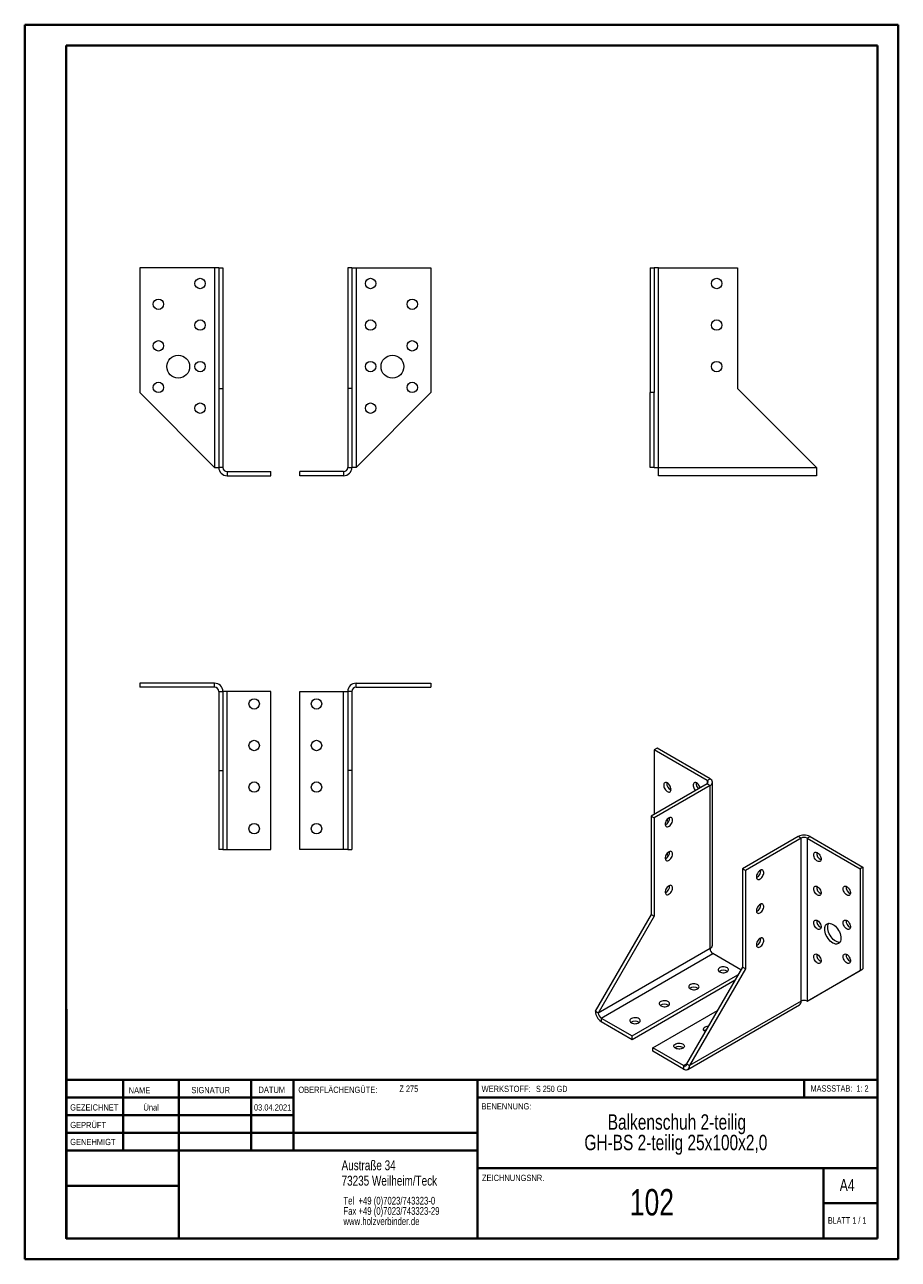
# Model space of a CAD drawing. Header units: millimetres. Extents: x 0 to 210, y 0 to 297.
import ezdxf

# ---------------------------------------------------------------- set-up
doc = ezdxf.new("R2010")
doc.units = ezdxf.units.MM
doc.styles.add('SLDTEXTSTYLE0', font='TXT', dxfattribs={"width": 0.75})
doc.styles.add('SLDTEXTSTYLE1', font='TXT', dxfattribs={"width": 0.681818})
doc.styles.add('SLDTEXTSTYLE2', font='TXT', dxfattribs={"width": 0.7})
doc.styles.add('SLDTEXTSTYLE3', font='TXT', dxfattribs={"width": 0.6875})

# ---------------------------------------------------------------- blocks, each defined once
blk = doc.blocks.new('SW_NOTE_0')
at = {"color": 0, "linetype": 'Continuous', "lineweight": 0, "char_height": 1.8521, "attachment_point": 1, "style": 'SLDTEXTSTYLE0'}
for s, insert in [('Tel  +49 (0)7023/743323-0', (0, 2.39)), ('Fax +49 (0)7023/743323-29', (0, -0.08)), ('www.holzverbinder.de', (0, -2.55))]:
    blk.add_mtext(s, dxfattribs=dict(at, insert=insert))
blk = doc.blocks.new('SW_NOTE_1')
at = {"color": 0, "linetype": 'Continuous', "lineweight": 0, "char_height": 3.7042, "attachment_point": 2, "style": 'SLDTEXTSTYLE0'}
for s, insert in [('Balkenschuh 2-teilig', (23.27, 4.77)), ('GH-BS 2-teilig 25x100x2,0', (23.02, -0.16))]:
    blk.add_mtext(s, dxfattribs=dict(at, insert=insert))

msp = doc.modelspace()

# ---------------------------------------------------------------- linework, layer by layer
at = {"color": 7, "linetype": 'Continuous', "lineweight": 40}
for p, q in [((0.08, 0.21), (0.08, 297.21)), ((0.08, 297.21), (210.08, 297.21)), ((210.08, 0.21), (210.08, 297.21)), ((210.08, 292.21), (210.08, 297.21)), ((10.08, 292.21), (205.08, 292.21)), ((10.08, 5.21), (10.08, 292.21)), ((205.08, 5.21), (205.08, 292.21)), ((10.11, 60.37), (10.11, 5.12)), ((205.08, 43.37), (10.11, 43.37)), ((23.71, 43.37), (23.71, 26.37)), ((37.1, 43.37), (37.1, 5.12)), ((54.51, 43.37), (54.51, 26.37)), ((64.71, 26.37), (64.71, 43.37)), ((108.91, 43.37), (108.91, 5.12)), ((187.47, 39.12), (187.47, 43.37)), ((64.71, 39.1), (10.11, 39.1)), ((205.08, 39.12), (108.91, 39.12)), ((64.71, 34.87), (10.11, 34.87)), ((108.91, 30.62), (10.11, 30.62)), ((108.91, 26.37), (10.11, 26.37)), ((108.91, 22.12), (205.08, 22.12)), ((192.08, 5.21), (192.08, 22.21)), ((37.1, 17.87), (10.11, 17.87)), ((10.11, 13.71), (10.08, 13.71)), ((205.08, 13.71), (192.08, 13.71)), ((10.11, 9.46), (10.08, 9.46)), ((10.08, 5.21), (205.08, 5.21)), ((205.08, 5.21), (180.99, 5.21)), ((0.08, 0.21), (210.08, 0.21))]:
    msp.add_line(p, q, dxfattribs=at)
at = {"color": 7, "linetype": 'Continuous', "lineweight": 15}
for p, q in [((27.73, 238.71), (27.73, 208.71)), ((45.73, 238.71), (27.73, 238.71)), ((45.73, 238.71), (45.73, 190.71)), ((46.73, 238.71), (45.73, 238.71)), ((46.73, 238.71), (47.73, 238.71)), ((46.73, 238.71), (46.73, 209.71)), ((47.73, 238.71), (47.73, 209.71)), ((78.73, 238.71), (77.73, 238.71)), ((77.73, 238.71), (77.73, 209.71)), ((78.73, 238.71), (78.73, 209.71)), ((78.73, 238.71), (79.73, 238.71)), ((79.73, 238.71), (79.73, 190.71)), ((79.73, 238.71), (97.73, 238.71)), ((97.73, 238.71), (97.73, 208.71)), ((150.42, 238.71), (150.42, 208.71)), ((150.42, 238.71), (151.42, 238.71)), ((151.42, 238.71), (151.42, 208.71)), ((152.42, 238.71), (151.42, 238.71)), ((152.42, 190.71), (152.42, 238.71)), ((152.42, 238.71), (171.42, 238.71)), ((171.42, 238.71), (171.42, 209.71)), ((45.73, 190.71), (27.73, 208.71)), ((46.73, 209.71), (46.73, 190.71)), ((46.73, 209.71), (47.73, 209.71)), ((47.73, 209.71), (47.73, 190.71)), ((77.73, 209.71), (77.73, 190.71)), ((78.73, 209.71), (77.73, 209.71)), ((78.73, 209.71), (78.73, 190.71)), ((79.73, 190.71), (97.73, 208.71)), ((151.42, 208.71), (150.42, 208.71)), ((150.42, 190.71), (150.42, 208.71)), ((151.42, 190.71), (151.42, 208.71)), ((171.42, 209.71), (190.42, 190.71)), ((45.73, 190.71), (46.73, 190.71)), ((47.73, 190.71), (46.73, 190.71)), ((77.73, 190.71), (78.73, 190.71)), ((79.73, 190.71), (78.73, 190.71)), ((151.42, 190.71), (150.42, 190.71)), ((151.42, 190.71), (152.42, 190.71)), ((152.42, 190.71), (190.42, 190.71)), ((152.42, 188.71), (152.42, 190.71)), ((190.42, 190.71), (190.42, 188.71)), ((48.73, 189.71), (48.73, 188.71)), ((48.73, 189.71), (59.23, 189.71)), ((48.73, 188.71), (59.23, 188.71)), ((59.23, 188.71), (59.23, 189.71)), ((66.23, 188.71), (66.23, 189.71)), ((76.73, 189.71), (66.23, 189.71)), ((76.73, 188.71), (66.23, 188.71)), ((76.73, 189.71), (76.73, 188.71)), ((190.42, 188.71), (152.42, 188.71)), ((27.73, 138.81), (27.73, 137.81)), ((45.73, 138.81), (27.73, 138.81)), ((45.73, 137.81), (27.73, 137.81)), ((45.73, 137.81), (45.73, 138.81)), ((46.73, 136.81), (47.73, 136.81)), ((46.73, 136.81), (46.73, 117.81)), ((47.73, 136.81), (47.73, 117.81)), ((48.73, 136.81), (47.73, 136.81)), ((48.73, 98.81), (48.73, 136.81)), ((59.23, 136.81), (48.73, 136.81)), ((59.23, 98.81), (59.23, 136.81)), ((66.23, 136.81), (76.73, 136.81)), ((66.23, 98.81), (66.23, 136.81)), ((76.73, 136.81), (77.73, 136.81)), ((76.73, 98.81), (76.73, 136.81)), ((78.73, 136.81), (77.73, 136.81)), ((77.73, 136.81), (77.73, 117.81)), ((78.73, 136.81), (78.73, 117.81)), ((79.73, 137.81), (79.73, 138.81)), ((79.73, 138.81), (97.73, 138.81)), ((79.73, 137.81), (97.73, 137.81)), ((97.73, 138.81), (97.73, 137.81)), ((152.1, 123.15), (151.39, 122.74)), ((151.39, 122.74), (151.39, 107.23)), ((164.12, 115.39), (151.39, 122.74)), ((164.82, 115.8), (152.1, 123.15)), ((46.73, 117.81), (47.73, 117.81)), ((46.73, 117.81), (46.73, 98.81)), ((47.73, 117.81), (47.73, 98.81)), ((78.73, 117.81), (77.73, 117.81)), ((77.73, 117.81), (77.73, 98.81)), ((78.73, 117.81), (78.73, 98.81)), ((164.12, 114.57), (150.68, 106.82)), ((164.82, 114.16), (151.39, 106.41)), ((164.12, 115.39), (164.82, 115.8)), ((164.12, 114.57), (164.82, 114.16)), ((164.82, 74.97), (164.82, 114.16)), ((165.41, 75.79), (165.41, 114.98)), ((150.68, 106.82), (151.39, 106.41)), ((150.68, 106.82), (150.68, 83.14)), ((151.39, 106.41), (151.39, 82.73)), ((186.04, 101.92), (172.6, 94.16)), ((186.74, 101.51), (173.31, 93.75)), ((186.74, 101.51), (186.04, 101.92)), ((186.74, 62.32), (186.74, 101.51)), ((188.16, 101.51), (188.87, 101.92)), ((188.16, 101.51), (200.89, 94.16)), ((188.16, 101.51), (188.16, 62.32)), ((188.87, 101.92), (201.59, 94.57)), ((47.73, 98.81), (46.73, 98.81)), ((47.73, 98.81), (48.73, 98.81)), ((48.73, 98.81), (59.23, 98.81)), ((76.73, 98.81), (66.23, 98.81)), ((77.73, 98.81), (76.73, 98.81)), ((77.73, 98.81), (78.73, 98.81)), ((173.31, 93.75), (172.6, 94.16)), ((172.6, 94.16), (172.6, 70.48)), ((173.31, 93.75), (173.31, 70.07)), ((201.59, 94.57), (200.89, 94.16)), ((200.89, 94.16), (200.89, 69.67)), ((201.59, 94.57), (201.59, 70.07)), ((150.68, 83.14), (137.25, 59.87)), ((151.39, 82.73), (137.95, 59.46)), ((150.68, 83.14), (151.39, 82.73)), ((164.82, 74.97), (137.95, 59.46)), ((138.66, 58.23), (165.53, 73.75)), ((172.25, 69.87), (165.53, 73.75)), ((146.09, 53.95), (171.54, 68.64)), ((172.6, 70.48), (159.17, 47.21)), ((173.31, 70.07), (159.87, 46.8)), ((173.31, 70.07), (172.6, 70.48)), ((188.16, 62.32), (200.89, 69.67)), ((188.87, 62.72), (201.59, 70.07)), ((200.89, 69.67), (201.59, 70.07)), ((146.09, 53.13), (170.83, 67.42)), ((188.16, 62.32), (188.87, 62.72)), ((137.95, 59.46), (137.25, 59.87)), ((151.04, 51.09), (166.59, 60.07)), ((159.46, 45.89), (186.33, 61.4)), ((186.74, 62.32), (159.87, 46.8)), ((138.66, 58.23), (146.09, 53.95)), ((138.66, 58.23), (138.66, 57.42)), ((138.66, 57.42), (146.09, 53.13)), ((146.09, 53.13), (146.09, 53.95)), ((158.46, 46.8), (151.04, 51.09)), ((151.04, 50.27), (151.04, 51.09)), ((158.28, 51.19), (158.43, 51.09)), ((158.46, 45.99), (151.04, 50.27)), ((158.46, 46.8), (158.46, 45.99)), ((159.17, 47.21), (159.87, 46.8))]:
    msp.add_line(p, q, dxfattribs=at)
at = {"color": 8, "linetype": 'Continuous', "lineweight": 15}
for p, q in [((164.12, 115.39), (164.12, 114.57)), ((158.46, 46.8), (159.17, 47.21))]:
    msp.add_line(p, q, dxfattribs=at)
at = {"color": 7, "linetype": 'Continuous', "lineweight": 0}
for p, q in [((64.71, 39.12), (10.11, 39.12)), ((23.71, 5.21), (23.71, 5.12)), ((54.51, 5.21), (54.51, 5.12))]:
    msp.add_line(p, q, dxfattribs=at)
at = {"color": 7, "linetype": 'Continuous', "lineweight": 15, "flags": 128}
for points in [[(155.46, 113.24), (155.43, 113.49), (155.36, 113.76), (155.25, 114.02), (155.1, 114.27), (154.92, 114.49), (154.72, 114.67), (154.52, 114.8), (154.32, 114.88), (154.13, 114.89), (153.96, 114.85), (153.83, 114.74), (153.74, 114.58), (153.69, 114.38), (153.69, 114.14), (153.74, 113.89), (153.83, 113.62), (153.96, 113.36), (154.13, 113.13), (154.32, 112.92), (154.52, 112.77), (154.72, 112.66), (154.92, 112.62), (155.1, 112.63), (155.25, 112.71), (155.36, 112.84), (155.43, 113.02), (155.46, 113.24)], [(162.47, 113.62), (162.43, 113.76), (162.32, 114.02), (162.17, 114.27), (161.99, 114.49), (161.8, 114.67), (161.59, 114.8), (161.39, 114.88), (161.2, 114.89), (161.04, 114.85), (160.9, 114.74), (160.81, 114.58), (160.76, 114.38), (160.76, 114.14), (160.81, 113.89), (160.9, 113.62), (161.04, 113.36), (161.2, 113.13), (161.34, 112.97)], [(154.92, 106.41), (154.72, 106.26), (154.53, 106.07), (154.36, 105.84), (154.22, 105.59), (154.11, 105.32), (154.05, 105.06), (154.04, 104.82), (154.08, 104.61), (154.16, 104.44), (154.28, 104.32), (154.44, 104.25), (154.62, 104.25), (154.82, 104.31), (155.03, 104.43), (155.23, 104.6), (155.41, 104.82), (155.57, 105.06), (155.69, 105.32), (155.77, 105.58), (155.81, 105.84), (155.8, 106.07), (155.74, 106.26), (155.63, 106.41), (155.49, 106.5), (155.32, 106.53), (155.13, 106.5), (154.92, 106.41)], [(154.05, 105.06), (154.13, 104.96), (154.27, 104.81)], [(155.09, 106.12), (154.92, 106.32), (154.87, 106.38)], [(154.92, 98.24), (154.72, 98.1), (154.53, 97.91), (154.36, 97.68), (154.22, 97.42), (154.11, 97.16), (154.05, 96.9), (154.04, 96.65), (154.08, 96.44), (154.16, 96.27), (154.28, 96.15), (154.44, 96.09), (154.62, 96.09), (154.82, 96.15), (155.03, 96.27), (155.23, 96.44), (155.41, 96.65), (155.57, 96.89), (155.69, 97.15), (155.77, 97.42), (155.81, 97.67), (155.8, 97.9), (155.74, 98.1), (155.63, 98.24), (155.49, 98.33), (155.32, 98.36), (155.13, 98.33), (154.92, 98.24)], [(155.09, 97.95), (154.92, 98.16), (154.87, 98.21)], [(189.75, 97.53), (189.77, 97.75), (189.84, 97.93), (189.96, 98.07), (190.11, 98.14), (190.28, 98.16), (190.48, 98.11), (190.68, 98.01), (190.89, 97.85), (191.08, 97.65), (191.24, 97.41), (191.37, 97.15), (191.46, 96.89), (191.51, 96.63), (191.51, 96.39), (191.46, 96.19), (191.37, 96.03), (191.24, 95.93), (191.08, 95.88), (190.89, 95.9), (190.68, 95.97), (190.48, 96.1), (190.28, 96.28), (190.11, 96.51), (189.96, 96.75), (189.84, 97.02), (189.77, 97.28), (189.75, 97.53)], [(154.05, 96.9), (154.13, 96.8), (154.27, 96.64)], [(176.84, 91.71), (177.05, 91.86), (177.24, 92.05), (177.41, 92.28), (177.55, 92.53), (177.66, 92.8), (177.72, 93.06), (177.73, 93.3), (177.69, 93.51), (177.61, 93.69), (177.49, 93.8), (177.33, 93.87), (177.15, 93.87), (176.95, 93.81), (176.74, 93.69), (176.54, 93.52), (176.36, 93.31), (176.2, 93.06), (176.08, 92.8), (176, 92.54), (175.96, 92.28), (175.97, 92.05), (176.03, 91.86), (176.14, 91.71), (176.28, 91.62), (176.45, 91.59), (176.64, 91.62), (176.84, 91.71)], [(154.92, 90.08), (154.72, 89.93), (154.53, 89.74), (154.36, 89.51), (154.22, 89.26), (154.11, 88.99), (154.05, 88.73), (154.04, 88.49), (154.08, 88.28), (154.16, 88.1), (154.28, 87.99), (154.44, 87.92), (154.62, 87.92), (154.82, 87.98), (155.03, 88.1), (155.23, 88.27), (155.41, 88.48), (155.57, 88.73), (155.69, 88.99), (155.77, 89.25), (155.81, 89.51), (155.8, 89.74), (155.74, 89.93), (155.63, 90.08), (155.49, 90.17), (155.32, 90.2), (155.13, 90.17), (154.92, 90.08)], [(189.75, 89.36), (189.77, 89.59), (189.84, 89.77), (189.96, 89.9), (190.11, 89.98), (190.28, 89.99), (190.48, 89.95), (190.68, 89.84), (190.89, 89.69), (191.08, 89.48), (191.24, 89.25), (191.37, 88.99), (191.46, 88.72), (191.51, 88.47), (191.51, 88.23), (191.46, 88.03), (191.37, 87.87), (191.24, 87.76), (191.08, 87.72), (190.89, 87.73), (190.68, 87.81), (190.48, 87.94), (190.28, 88.12), (190.11, 88.34), (189.96, 88.59), (189.84, 88.85), (189.77, 89.12), (189.75, 89.36)], [(196.82, 89.37), (196.84, 89.59), (196.91, 89.77), (197.03, 89.9), (197.18, 89.98), (197.35, 89.99), (197.55, 89.95), (197.76, 89.84), (197.96, 89.69), (198.15, 89.48), (198.31, 89.25), (198.44, 88.99), (198.54, 88.72), (198.58, 88.47), (198.58, 88.23), (198.54, 88.03), (198.44, 87.87), (198.31, 87.76), (198.15, 87.72), (197.96, 87.73), (197.76, 87.81), (197.55, 87.94), (197.35, 88.12), (197.18, 88.34), (197.03, 88.59), (196.91, 88.85), (196.84, 89.12), (196.82, 89.37)], [(176.84, 83.55), (177.05, 83.69), (177.24, 83.88), (177.41, 84.11), (177.55, 84.37), (177.66, 84.63), (177.72, 84.89), (177.73, 85.14), (177.69, 85.35), (177.61, 85.52), (177.49, 85.64), (177.33, 85.7), (177.15, 85.7), (176.95, 85.64), (176.74, 85.52), (176.54, 85.35), (176.36, 85.14), (176.2, 84.9), (176.08, 84.64), (176, 84.37), (175.96, 84.12), (175.97, 83.89), (176.03, 83.7), (176.14, 83.55), (176.28, 83.46), (176.45, 83.43), (176.64, 83.46), (176.84, 83.55)], [(189.75, 81.2), (189.77, 81.42), (189.84, 81.6), (189.96, 81.74), (190.11, 81.81), (190.28, 81.83), (190.48, 81.78), (190.68, 81.68), (190.89, 81.52), (191.08, 81.32), (191.24, 81.08), (191.37, 80.82), (191.46, 80.56), (191.51, 80.3), (191.51, 80.06), (191.46, 79.86), (191.37, 79.7), (191.24, 79.6), (191.08, 79.55), (190.89, 79.56), (190.68, 79.64), (190.48, 79.77), (190.28, 79.95), (190.11, 80.17), (189.96, 80.42), (189.84, 80.69), (189.77, 80.95), (189.75, 81.2)], [(192.4, 79.67), (192.43, 80.01), (192.5, 80.31), (192.61, 80.57), (192.77, 80.77), (192.97, 80.93), (193.2, 81.02), (193.46, 81.06), (193.74, 81.03), (194.04, 80.94), (194.35, 80.79), (194.65, 80.59), (194.95, 80.33), (195.23, 80.04), (195.49, 79.7), (195.72, 79.34), (195.92, 78.96), (196.08, 78.56), (196.2, 78.17), (196.27, 77.79), (196.29, 77.42), (196.27, 77.09), (196.2, 76.78), (196.08, 76.53), (195.92, 76.32), (195.72, 76.16), (195.49, 76.07), (195.23, 76.04), (194.95, 76.06), (194.65, 76.15), (194.35, 76.3), (194.04, 76.5), (193.74, 76.76), (193.46, 77.05), (193.2, 77.39), (192.97, 77.75), (192.77, 78.13), (192.61, 78.53), (192.5, 78.92), (192.43, 79.3), (192.4, 79.67)], [(196.03, 76.45), (195.94, 76.44), (195.65, 76.47), (195.36, 76.56), (195.05, 76.71), (194.75, 76.91), (194.45, 77.17), (194.17, 77.46), (193.91, 77.8), (193.68, 78.16), (193.48, 78.54), (193.32, 78.93), (193.2, 79.33), (193.13, 79.71), (193.11, 80.08), (193.13, 80.41), (193.2, 80.72), (193.32, 80.97), (193.37, 81.05)], [(196.82, 81.2), (196.84, 81.42), (196.91, 81.6), (197.03, 81.74), (197.18, 81.81), (197.35, 81.83), (197.55, 81.78), (197.76, 81.68), (197.96, 81.52), (198.15, 81.32), (198.31, 81.08), (198.44, 80.82), (198.54, 80.56), (198.58, 80.3), (198.58, 80.06), (198.54, 79.86), (198.44, 79.7), (198.31, 79.6), (198.15, 79.55), (197.96, 79.57), (197.76, 79.64), (197.55, 79.77), (197.35, 79.95), (197.18, 80.18), (197.03, 80.42), (196.91, 80.69), (196.84, 80.95), (196.82, 81.2)], [(176.84, 75.38), (177.05, 75.53), (177.24, 75.72), (177.41, 75.95), (177.55, 76.2), (177.66, 76.47), (177.72, 76.73), (177.73, 76.97), (177.69, 77.18), (177.61, 77.35), (177.49, 77.47), (177.33, 77.54), (177.15, 77.54), (176.95, 77.48), (176.74, 77.36), (176.54, 77.19), (176.36, 76.97), (176.2, 76.73), (176.08, 76.47), (176, 76.21), (175.96, 75.95), (175.97, 75.72), (176.03, 75.53), (176.14, 75.38), (176.28, 75.29), (176.45, 75.26), (176.64, 75.29), (176.84, 75.38)], [(189.75, 73.03), (189.77, 73.26), (189.84, 73.44), (189.96, 73.57), (190.11, 73.65), (190.28, 73.66), (190.48, 73.62), (190.68, 73.51), (190.89, 73.35), (191.08, 73.15), (191.24, 72.92), (191.37, 72.66), (191.46, 72.39), (191.51, 72.13), (191.51, 71.9), (191.46, 71.69), (191.37, 71.54), (191.24, 71.43), (191.08, 71.38), (190.89, 71.4), (190.68, 71.47), (190.48, 71.61), (190.28, 71.79), (190.11, 72.01), (189.96, 72.26), (189.84, 72.52), (189.77, 72.78), (189.75, 73.03)], [(196.82, 73.03), (196.84, 73.26), (196.91, 73.44), (197.03, 73.57), (197.18, 73.65), (197.35, 73.66), (197.55, 73.62), (197.76, 73.51), (197.96, 73.36), (198.15, 73.15), (198.31, 72.92), (198.44, 72.66), (198.54, 72.39), (198.58, 72.14), (198.58, 71.9), (198.54, 71.7), (198.44, 71.54), (198.31, 71.43), (198.15, 71.38), (197.96, 71.4), (197.76, 71.48), (197.55, 71.61), (197.35, 71.79), (197.18, 72.01), (197.03, 72.26), (196.91, 72.52), (196.84, 72.79), (196.82, 73.03)], [(167.12, 69.36), (167.35, 69.25), (167.61, 69.18), (167.9, 69.15), (168.19, 69.15), (168.47, 69.2), (168.72, 69.28), (168.94, 69.39), (169.11, 69.53), (169.21, 69.68), (169.26, 69.85), (169.23, 70.01), (169.14, 70.17), (168.99, 70.32), (168.78, 70.43), (168.53, 70.52), (168.26, 70.57), (167.97, 70.59), (167.68, 70.56), (167.41, 70.5), (167.18, 70.41), (166.98, 70.28), (166.84, 70.13), (166.77, 69.97), (166.76, 69.81), (166.82, 69.64), (166.94, 69.49), (167.12, 69.36)], [(160.05, 65.28), (160.28, 65.17), (160.54, 65.1), (160.83, 65.07), (161.12, 65.07), (161.4, 65.12), (161.65, 65.19), (161.87, 65.31), (162.04, 65.44), (162.14, 65.6), (162.18, 65.76), (162.16, 65.93), (162.07, 66.09), (161.92, 66.23), (161.71, 66.35), (161.46, 66.44), (161.19, 66.49), (160.9, 66.51), (160.61, 66.48), (160.34, 66.42), (160.1, 66.32), (159.91, 66.2), (159.77, 66.05), (159.7, 65.89), (159.69, 65.72), (159.75, 65.56), (159.87, 65.41), (160.05, 65.28)], [(152.98, 61.19), (153.21, 61.09), (153.47, 61.02), (153.76, 60.99), (154.05, 60.99), (154.33, 61.03), (154.58, 61.11), (154.8, 61.22), (154.96, 61.36), (155.07, 61.52), (155.11, 61.68), (155.09, 61.85), (155, 62.01), (154.84, 62.15), (154.64, 62.27), (154.39, 62.36), (154.12, 62.41), (153.83, 62.43), (153.54, 62.4), (153.27, 62.34), (153.03, 62.24), (152.84, 62.12), (152.7, 61.97), (152.63, 61.81), (152.62, 61.64), (152.68, 61.48), (152.8, 61.33), (152.98, 61.19)], [(145.91, 57.11), (146.14, 57.01), (146.4, 56.94), (146.68, 56.9), (146.97, 56.91), (147.25, 56.95), (147.51, 57.03), (147.73, 57.14), (147.89, 57.28), (148, 57.44), (148.04, 57.6), (148.02, 57.77), (147.93, 57.93), (147.77, 58.07), (147.57, 58.19), (147.32, 58.28), (147.05, 58.33), (146.76, 58.34), (146.47, 58.32), (146.2, 58.26), (145.96, 58.16), (145.77, 58.04), (145.63, 57.89), (145.56, 57.73), (145.55, 57.56), (145.61, 57.39), (145.73, 57.24), (145.91, 57.11)], [(163.68, 55.02), (163.59, 55.07), (163.41, 55.2), (163.28, 55.35), (163.23, 55.52), (163.23, 55.69), (163.31, 55.85), (163.45, 55.99), (163.64, 56.12), (163.88, 56.22), (164.15, 56.28), (164.41, 56.3)], [(156.52, 50.99), (156.34, 51.12), (156.21, 51.27), (156.15, 51.44), (156.16, 51.6), (156.24, 51.77), (156.38, 51.91), (156.57, 52.04), (156.81, 52.13), (157.08, 52.2), (157.36, 52.22), (157.65, 52.21), (157.93, 52.15), (158.17, 52.06), (158.38, 51.95), (158.53, 51.8), (158.62, 51.64), (158.65, 51.48), (158.61, 51.31), (158.5, 51.16), (158.33, 51.02), (158.12, 50.91), (157.86, 50.83), (157.58, 50.78), (157.29, 50.78), (157.01, 50.81), (156.74, 50.88), (156.52, 50.99)]]:
    msp.add_lwpolyline(points, dxfattribs=at)
at = {"color": 7, "linetype": 'Continuous', "lineweight": 15}
for centre, radius in [((42.23, 234.96), 1.25), ((83.23, 234.96), 1.25), ((166.42, 234.96), 1.25), ((32.23, 229.96), 1.25), ((93.23, 229.96), 1.25), ((42.23, 224.96), 1.25), ((83.23, 224.96), 1.25), ((166.42, 224.96), 1.25), ((32.23, 219.96), 1.25), ((93.23, 219.96), 1.25), ((36.98, 214.96), 2.75), ((88.48, 214.96), 2.75), ((42.23, 214.96), 1.25), ((83.23, 214.96), 1.25), ((166.42, 214.96), 1.25), ((32.23, 209.96), 1.25), ((93.23, 209.96), 1.25), ((42.23, 204.96), 1.25), ((83.23, 204.96), 1.25), ((55.23, 133.81), 1.25), ((70.23, 133.81), 1.25), ((55.23, 123.81), 1.25), ((70.23, 123.81), 1.25), ((55.23, 113.81), 1.25), ((70.23, 113.81), 1.25), ((55.23, 103.81), 1.25), ((70.23, 103.81), 1.25)]:
    msp.add_circle(centre, radius, dxfattribs=at)
for centre, radius, start, end in [((48.73, 190.71), 2, 180, 270), ((48.73, 190.71), 1, 180, 270), ((76.73, 190.71), 2, 270, 0), ((76.73, 190.71), 1, 270, 0), ((45.73, 136.81), 2, 0, 90), ((45.73, 136.81), 1, 0, 90), ((79.73, 136.81), 2, 90, 180), ((79.73, 136.81), 1, 90, 180), ((156.19, 114.69), 1.78, 174.7027, 245.292), ((163.34, 114.72), 1.86, 175.9987, 226.1208), ((163.96, 114.98), 0.437, 290.7834, 69.2166), ((164.51, 114.98), 0.873, 290.7834, 69.2166), ((153.31, 106.32), 1.78, 294.7082, 5.2972), ((156.48, 106.69), 2.11, 198.7209, 217.9776), ((187.45, 99.19), 3.07, 62.6097, 117.3903), ((187.45, 100.15), 1.54, 62.6097, 117.3903), ((153.31, 98.15), 1.78, 294.7082, 5.2972), ((192.22, 97.94), 1.76, 174.1201, 245.8745), ((156.48, 98.53), 2.11, 198.7209, 217.9776), ((175.26, 93.65), 1.76, 294.1255, 5.8799), ((153.31, 89.99), 1.78, 294.7082, 5.2972), ((192.22, 89.77), 1.76, 174.1201, 245.8745), ((199.29, 89.77), 1.76, 174.1201, 245.8745), ((175.26, 85.48), 1.76, 294.1255, 5.8799), ((192.22, 81.61), 1.76, 174.1201, 245.8745), ((199.29, 81.61), 1.76, 174.1201, 245.8745), ((175.26, 77.32), 1.76, 294.1255, 5.8799), ((164.41, 75.89), 1.01, 294.3747, 354.3052), ((166.36, 75.04), 1.54, 182.6055, 237.3945), ((192.22, 73.44), 1.76, 174.1201, 245.8745), ((199.29, 73.44), 1.76, 174.1201, 245.8745), ((168.01, 68), 1.78, 54.7173, 125.2827), ((160.94, 63.92), 1.78, 54.7173, 125.2827), ((187.45, 60.95), 1.54, 62.6097, 117.3903), ((140.32, 60.01), 3.07, 182.6055, 237.3945), ((139.49, 59.53), 1.54, 182.6055, 237.3945), ((153.86, 59.84), 1.78, 54.7173, 125.2827), ((185.76, 62.21), 0.986, 305.0133, 6.2988), ((146.79, 55.76), 1.78, 54.7173, 125.2827), ((164.24, 54.17), 1.28, 105.3897, 128.5886), ((157.41, 49.57), 1.84, 61.6404, 124.4579), ((158.74, 47.14), 0.437, 230.7967, 9.214), ((159.01, 46.66), 0.873, 230.7967, 9.214)]:
    msp.add_arc(centre, radius, start, end, dxfattribs=at)

# ---------------------------------------------------------------- block references
at = {"color": 7, "linetype": 'Continuous', "lineweight": 0}
for name, p in [('SW_NOTE_1', (133.59, 30.33)), ('SW_NOTE_0', (76.7, 12.85))]:
    msp.add_blockref(name, p, dxfattribs=at)

# ---------------------------------------------------------------- texts
for s, insert, char_height, attachment_point, style in [('NAME', (25.07, 41.62), 1.5, 1, 'SLDTEXTSTYLE0'), ('SIGNATUR', (40.14, 41.68), 1.5, 1, 'SLDTEXTSTYLE0'), ('DATUM', (56.28, 41.74), 1.5, 1, 'SLDTEXTSTYLE0'), ('OBERFLÄCHENGÜTE:', (65.86, 41.74), 1.5, 1, 'SLDTEXTSTYLE0'), ('Z 275', (90.14, 42.03), 1.587, 1, 'SLDTEXTSTYLE2'), ('WERKSTOFF:', (109.91, 41.96), 1.5, 1, 'SLDTEXTSTYLE0'), ('S 250 GD', (122.99, 41.96), 1.5, 1, 'SLDTEXTSTYLE3'), ('MASSSTAB:  1: 2', (188.99, 42.07), 1.5, 1, 'SLDTEXTSTYLE2'), ('GEZEICHNET', (11, 37.51), 1.5, 1, 'SLDTEXTSTYLE0'), ('Ünal', (30.47, 37.5), 1.499, 2, 'SLDTEXTSTYLE0'), ('03.04.2021', (59.68, 37.5), 1.499, 2, 'SLDTEXTSTYLE0'), ('BENENNUNG:', (109.88, 37.77), 1.5, 1, 'SLDTEXTSTYLE0'), ('GEPRÜFT', (11.03, 33.28), 1.5, 1, 'SLDTEXTSTYLE0'), ('GENEHMIGT', (11.02, 29.19), 1.5, 1, 'SLDTEXTSTYLE0'), ('Austraße 34', (76.25, 24.02), 2.3813, 1, 'SLDTEXTSTYLE0'), ('73235 Weilheim/Teck', (76.25, 20.32), 2.3813, 1, 'SLDTEXTSTYLE0'), ('ZEICHNUNGSNR.', (110, 20.55), 1.5, 1, 'SLDTEXTSTYLE0'), ('A4', (196, 19.52), 2.91, 1, 'SLDTEXTSTYLE0'), ('102', (150.85, 17.12), 6.35, 2, 'SLDTEXTSTYLE0'), ('BLATT 1 / 1', (193.16, 10.36), 1.5875, 1, 'SLDTEXTSTYLE1')]:
    msp.add_mtext(s, dxfattribs=dict(at, insert=insert, char_height=char_height, attachment_point=attachment_point, style=style))

doc.saveas('drawing.dxf')
